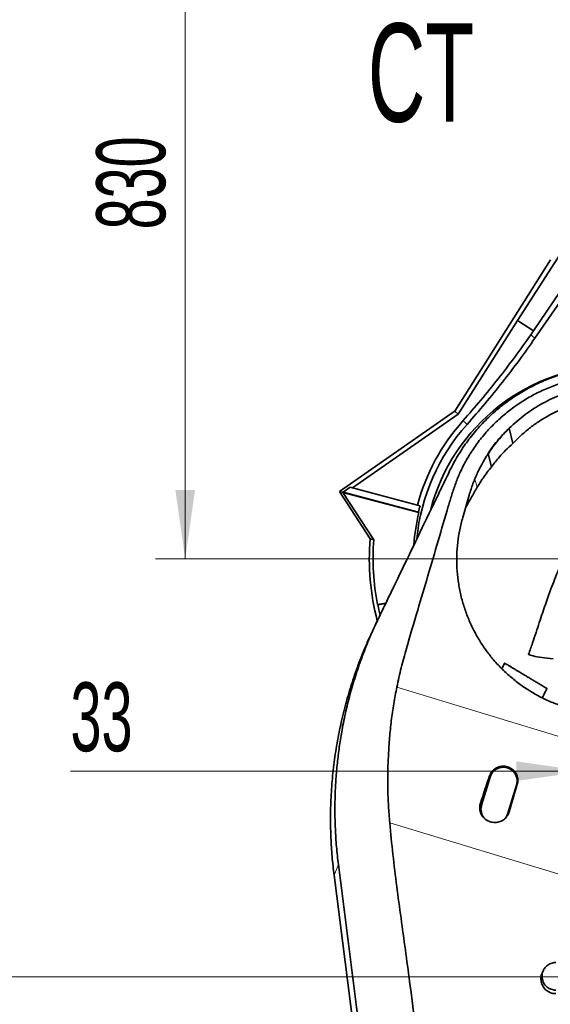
# Model space of a CAD drawing. Header units: millimetres. Extents: x 0 to 11920, y 0 to 8400.
# Tile 26 of 120: x 2151 to 2690, y 4761 to 5762. Entities that reach past the tile are written whole.
import ezdxf

# ---------------------------------------------------------------- set-up
doc = ezdxf.new("R2010")
doc.units = ezdxf.units.MM
doc.header["$LTSCALE"] = 20
doc.styles.add('SLDTEXTSTYLE0', font='TXT', dxfattribs={"width": 0.605})
doc.dimstyles.new('SLDDIMSTYLE2', dxfattribs={"dimtxt": 70, "dimasz": 70, "dimexe": 0, "dimexo": 0.0625, "dimgap": 17.5, "dimtad": 1, "dimdec": 1, "dimrnd": 1e-09, "dimzin": 12, "dimdsep": 46, "dimtxsty": 'SLDTEXTSTYLE0', "dimsah": 1, "dimcen": 0.09, "dimadec": 0, "dimazin": 3, "dimtfac": 1, "dimtmove": 0, "dimatfit": 0, "dimfxl": 1, "dimfrac": 2, "dimtolj": 1, "dimtzin": 12, "dimarcsym": 0})
doc.dimstyles.new('SLDDIMSTYLE7', dxfattribs={"dimtxt": 70, "dimasz": 70, "dimexe": 0, "dimexo": 0.0625, "dimgap": 17.5, "dimtad": 1, "dimdec": 1, "dimrnd": 1e-09, "dimzin": 12, "dimdsep": 46, "dimtxsty": 'SLDTEXTSTYLE0', "dimsah": 1, "dimcen": 0.09, "dimadec": 0, "dimazin": 3, "dimtfac": 1, "dimtofl": 0, "dimtmove": 0, "dimatfit": 3, "dimfxl": 1, "dimfrac": 2, "dimtolj": 1, "dimtzin": 12, "dimarcsym": 0})

# ---------------------------------------------------------------- blocks, each defined once
blk = doc.blocks.new('_D_22')
at = {"color": 7, "linetype": 'Continuous', "lineweight": 0}
for p, q in [((2758, 5217.6), (2758, 6191.7)), ((3108, 6097.6), (3108, 6191.7)), ((2758, 6161.7), (2462.4, 6161.7)), ((2758, 6161.7), (3108, 6161.7))]:
    blk.add_line(p, q, dxfattribs=at)
at = {"color": 7, "linetype": 'Continuous', "lineweight": 18}
for points in [[(2758, 6161.7), (2828, 6151.7), (2828, 6171.7)], [(3108, 6161.7), (3038, 6171.7), (3038, 6151.7)]]:
    blk.add_solid(points, dxfattribs=at)
at = {"color": 7, "linetype": 'Continuous', "lineweight": 18, "insert": (2462.4, 6252), "char_height": 70, "attachment_point": 1, "style": 'SLDTEXTSTYLE0'}
blk.add_mtext('350', dxfattribs=at)
blk = doc.blocks.new('_D_23')
at = {"color": 7, "linetype": 'Continuous', "lineweight": 0}
for p, q in [((2753.2, 6043.6), (2288.7, 6043.6)), ((2318.7, 5213.6), (2318.7, 6043.6)), ((2754, 5213.6), (2288.7, 5213.6))]:
    blk.add_line(p, q, dxfattribs=at)
at = {"color": 7, "linetype": 'Continuous', "lineweight": 18}
for points in [[(2318.7, 6043.6), (2308.7, 5973.6), (2328.7, 5973.6)], [(2318.7, 5213.6), (2328.7, 5283.6), (2308.7, 5283.6)]]:
    blk.add_solid(points, dxfattribs=at)
at = {"color": 7, "linetype": 'Continuous', "lineweight": 18, "insert": (2228.4, 5548.4), "char_height": 70, "attachment_point": 1, "rotation": 90, "style": 'SLDTEXTSTYLE0'}
blk.add_mtext('830', dxfattribs=at)
blk = doc.blocks.new('_D_24')
at = {"color": 7, "linetype": 'Continuous', "lineweight": 0}
for p, q in [((2758, 5209.6), (2758, 4967.7)), ((2725, 4792.6), (2725, 5027.7)), ((2725, 4997.7), (2202.2, 4997.7)), ((2758, 4997.7), (2725, 4997.7)), ((2758, 4997.7), (2878, 4997.7))]:
    blk.add_line(p, q, dxfattribs=at)
at = {"color": 7, "linetype": 'Continuous', "lineweight": 18}
for points in [[(2725, 4997.7), (2655, 5007.7), (2655, 4987.7)], [(2758, 4997.7), (2828, 4987.7), (2828, 5007.7)]]:
    blk.add_solid(points, dxfattribs=at)
at = {"color": 7, "linetype": 'Continuous', "lineweight": 18, "insert": (2202.2, 5088), "char_height": 70, "attachment_point": 1, "style": 'SLDTEXTSTYLE0'}
blk.add_mtext('33', dxfattribs=at)
blk = doc.blocks.new('_D_43')
at = {"color": 7, "linetype": 'Continuous', "lineweight": 0}
for p, q in [((2721, 4788.6), (2071.5, 4788.6)), ((2101.5, 4323.6), (2101.5, 4788.6)), ((2721, 4323.6), (2071.5, 4323.6))]:
    blk.add_line(p, q, dxfattribs=at)
at = {"color": 7, "linetype": 'Continuous', "lineweight": 18}
for points in [[(2101.5, 4788.6), (2091.5, 4718.6), (2111.5, 4718.6)], [(2101.5, 4323.6), (2111.5, 4393.6), (2091.5, 4393.6)]]:
    blk.add_solid(points, dxfattribs=at)
at = {"color": 7, "linetype": 'Continuous', "lineweight": 18, "insert": (2011.2, 4475.9), "char_height": 70, "attachment_point": 1, "rotation": 90, "style": 'SLDTEXTSTYLE0'}
blk.add_mtext('465', dxfattribs=at)

msp = doc.modelspace()

# ---------------------------------------------------------------- linework, layer by layer
at = {"color": 7, "linetype": 'Continuous', "lineweight": 35}
for p, q in [((2656.166569, 5455.685735), (2748.759581, 5599.854497)), ((2768.901905, 5587.88263), (2672.464297, 5445.366246)), ((2673.988594, 5437.891521), (2774.113494, 5582.817368)), ((2592.632187, 5363.635074), (2689.921432, 5517.285492)), ((2595.901373, 5360.507974), (2656.166569, 5455.685735)), ((2656.166569, 5455.685735), (2672.464297, 5445.366246)), ((2672.464297, 5445.366246), (2669.655387, 5441.300488)), ((2592.921771, 5364.092417), (2475.324098, 5282.096295)), ((2488.747462, 5285.793867), (2595.901373, 5360.507974)), ((2595.901373, 5360.507974), (2592.632187, 5363.635074)), ((2651.472507, 5330.76955), (2647.932979, 5346.408953)), ((2626.450233, 5320.333311), (2629.968249, 5307.187015)), ((2626.825776, 5321.119071), (2626.450263, 5320.333383)), ((2626.825776, 5321.119071), (2627.449795, 5322.424708)), ((2479.267562, 5281.4402), (2486.409848, 5286.420228)), ((2488.747462, 5285.793867), (2486.409848, 5286.420228)), ((2554.593134, 5268.150572), (2488.747462, 5285.793867)), ((2475.324098, 5282.096295), (2479.023083, 5281.373483)), ((2475.324098, 5282.096295), (2506.55668, 5234.002336)), ((2478.987708, 5281.13539), (2479.023083, 5281.373483)), ((2555.926987, 5260.519573), (2478.987708, 5281.13539)), ((2478.987708, 5281.13539), (2510.307531, 5232.907093)), ((2479.267562, 5281.4402), (2479.023083, 5281.373483)), ((2479.267562, 5281.4402), (2555.655707, 5260.972058)), ((2600.665419, 5255.710164), (2607.190674, 5278.394853)), ((2557.276102, 5267.431673), (2554.593134, 5268.150572)), ((2604.033079, 5266.572642), (2603.478287, 5265.488944)), ((2603.906443, 5266.977403), (2604.033079, 5266.572642)), ((2555.926987, 5260.519573), (2555.655707, 5260.972058)), ((2513.968333, 5167.031799), (2522.525172, 5168.540601)), ((2514.398734, 5166.735177), (2513.968333, 5167.031799)), ((2514.398734, 5166.735177), (2522.328722, 5168.133448)), ((2513.877436, 5150.610831), (2510.31565, 5143.158484)), ((2643.191818, 5107.505943), (2640.299768, 5101.882641)), ((2628.532836, 4991.808815), (2619.761685, 4963.119673)), ((2646.538218, 4954.933265), (2655.309369, 4983.622408)), ((2507.061487, 4601.379019), (2469.944808, 4892.112329)), ((2682.595454, 4795.365932), (2681.519103, 4793.11387))]:
    msp.add_line(p, q, dxfattribs=at)
at = {"color": 8, "linetype": 'Continuous', "lineweight": 18}
for p, q in [((2612.903944, 5294.479111), (2615.394932, 5286.334166)), ((2533.666069, 5083.147348), (2808.747611, 4999.446878)), ((2627.863191, 4992.996149), (2628.532836, 4991.808815)), ((2656.048742, 4984.474465), (2655.309369, 4983.622408)), ((2618.605141, 4965.170317), (2619.761685, 4963.119673)), ((2647.767197, 4956.349548), (2646.538218, 4954.933265)), ((2750.512873, 4877.166859), (2526.43583, 4945.347928)), ((2474.29324, 4902.810008), (2469.944808, 4892.112329))]:
    msp.add_line(p, q, dxfattribs=at)
at = {"color": 8, "linetype": 'Continuous', "lineweight": 18, "flags": 128}
for points in [[(2669.655387, 5441.300488), (2671.838374, 5439.583251), (2673.988594, 5437.891521)], [(2605.019874, 5350.237908), (2602.961519, 5352.032564), (2600.871427, 5353.853914)]]:
    msp.add_lwpolyline(points, dxfattribs=at)
at = {"color": 7, "linetype": 'Continuous', "lineweight": 35, "flags": 128}
for points in [[(2510.307531, 5232.907093), (2506.864885, 5233.912446), (2506.55668, 5234.002336)], [(2692.465796, 5112.043786), (2689.521219, 5112.328225), (2686.617761, 5112.639838), (2683.796179, 5112.97425), (2681.096082, 5113.326766), (2678.555374, 5113.692439), (2676.209721, 5114.066135), (2674.092049, 5114.442608), (2672.232088, 5114.816573), (2670.655946, 5115.182781), (2669.385749, 5115.536091), (2668.439329, 5115.871542), (2667.82997, 5116.184427), (2667.566226, 5116.470353), (2667.566346, 5116.604951)]]:
    msp.add_lwpolyline(points, dxfattribs=at)
at = {"color": 7, "linetype": 'Continuous', "lineweight": 35}
for radius, start, end in [(196.5, 90, 165.547677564), (210.63171, 138.263472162, 165), (205.128893, 138.245782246, 174.300774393), (207.854098, 165, 166.835864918), (207.487243, 166.940470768, 176.067060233), (252.314447, 175.369947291, 194.512367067), (248.488679, 175.551848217, 190.809656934), (248.121824, 190.895576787, 193.303994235)]:
    msp.add_arc((2758.047743, 5213.635074), radius, start, end, dxfattribs=at)
for centre, major_axis, ratio, start_param, end_param in [((2658.916546, 4846.559082), (175.432342, 573.780565), 0.1238400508, 1.3507616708, 1.4005732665), ((2588.434818, 4868.004918), (175.426414, 573.782376), 0.0522746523, 4.8829338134, 4.9327494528)]:
    msp.add_ellipse(centre, major_axis=major_axis, ratio=ratio, start_param=start_param, end_param=end_param, dxfattribs=at)
for points, knots in [([(2919.236153, 5457.427957), (2917.271554, 5456.113683), (2913.576753, 5453.641942), (2908.689248, 5450.080586), (2904.565538, 5446.9925), (2901.112956, 5444.358897), (2898.142159, 5442.082039), (2895.528852, 5440.08122), (2893.127068, 5438.249971), (2890.08749, 5435.945355), (2886.275245, 5433.080205), (2881.443413, 5429.47769), (2876.323028, 5425.64364), (2870.799984, 5421.374987), (2865.014818, 5416.691968), (2859.204802, 5411.748165), (2853.804055, 5406.93792), (2849.071377, 5402.573327), (2844.903282, 5398.63311), (2841.064401, 5394.940182), (2837.191576, 5391.169272), (2832.886877, 5386.940243), (2828.292565, 5382.412763), (2823.474624, 5377.64832), (2818.54152, 5372.729528), (2813.321044, 5367.454693), (2807.985848, 5361.961125), (2802.962443, 5356.663519), (2798.50793, 5351.840544), (2794.853269, 5347.784822), (2791.960766, 5344.506851), (2789.232426, 5341.364331), (2786.13539, 5337.735517), (2782.496607, 5333.384642), (2778.742181, 5328.830169), (2775.001376, 5324.252676), (2771.392561, 5319.811201), (2767.961297, 5315.570808), (2764.983481, 5311.875851), (2762.428295, 5308.694407), (2760.030611, 5305.698983), (2757.436527, 5302.444825), (2754.368953, 5298.569626), (2750.852585, 5294.073962), (2746.86387, 5288.870998), (2742.819418, 5283.425675), (2738.894026, 5277.950165), (2735.277531, 5272.72613), (2731.684448, 5267.341279), (2727.971457, 5261.547931), (2724.608218, 5256.058694), (2721.577979, 5250.9091), (2718.912196, 5246.221792), (2716.26189, 5241.390367), (2713.836517, 5236.806615), (2711.827983, 5232.888418), (2710.396113, 5230.024095), (2709.460232, 5228.120314), (2708.869553, 5226.907017), (2708.310033, 5225.74974), (2707.578671, 5224.224253), (2706.560483, 5222.073477), (2705.044919, 5218.818135), (2702.975385, 5214.259114), (2700.314415, 5208.18968), (2697.239476, 5200.884006), (2693.807567, 5192.345718), (2690.49176, 5183.66863), (2687.362225, 5175.092844), (2684.470082, 5166.845154), (2681.475083, 5158.022346), (2678.34779, 5148.602935), (2675.031381, 5138.551255), (2671.463588, 5127.815308), (2668.892481, 5120.419555), (2667.566428, 5116.605182)], [0, 0, 0, 0, 0.0170477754, 0.0320615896, 0.0450614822, 0.0560166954, 0.064988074, 0.0730387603, 0.0804826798, 0.0873189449, 0.1009286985, 0.1151581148, 0.1313222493, 0.1475041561, 0.1653926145, 0.1841982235, 0.2010267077, 0.2156424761, 0.2288702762, 0.2407084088, 0.2523165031, 0.2660090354, 0.2820528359, 0.2963034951, 0.3119912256, 0.3291044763, 0.3462048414, 0.3633182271, 0.3779698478, 0.3901701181, 0.3999216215, 0.4073267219, 0.4180612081, 0.431863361, 0.4453181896, 0.4577128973, 0.4717574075, 0.4841419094, 0.4949521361, 0.5041921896, 0.5120283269, 0.5210947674, 0.53247918, 0.5456087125, 0.5599599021, 0.5772676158, 0.5920057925, 0.6062748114, 0.6210111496, 0.6365993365, 0.6537376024, 0.6654838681, 0.6779063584, 0.6910293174, 0.7036028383, 0.7137633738, 0.7214471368, 0.7257237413, 0.7284395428, 0.7308011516, 0.7347573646, 0.7403397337, 0.7475542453, 0.7600307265, 0.7755514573, 0.7940918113, 0.8155842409, 0.8398965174, 0.8588700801, 0.8790901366, 0.9005474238, 0.9232692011, 0.9473225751, 0.9728315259, 1, 1, 1, 1]), ([(2600.871427, 5353.853914), (2606.971717, 5360.814684), (2619.178126, 5374.742879), (2636.665073, 5396.372688), (2653.598743, 5418.494497), (2664.301455, 5433.696051), (2669.655387, 5441.300488)], [0, 0, 0, 0, 0.2494009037, 0.4990402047, 0.749399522, 1, 1, 1, 1]), ([(2673.988594, 5437.891521), (2668.647224, 5430.304613), (2657.959352, 5415.123508), (2641.012463, 5392.980756), (2623.454052, 5371.261934), (2611.166582, 5357.248177), (2605.019874, 5350.237908)], [0, 0, 0, 0, 0.2493979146, 0.4990354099, 0.7493965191, 1, 1, 1, 1]), ([(2587.64302, 5303.500097), (2588.850644, 5305.923656), (2591.266398, 5310.771785), (2595.330709, 5317.913782), (2599.679311, 5324.873566), (2604.386913, 5331.706573), (2609.443304, 5338.390375), (2614.858934, 5344.914641), (2620.583882, 5351.208203), (2628.206292, 5358.861014), (2638.042496, 5367.55483), (2650.506387, 5376.874136), (2663.874596, 5385.242693), (2677.934857, 5392.476185), (2692.511229, 5398.505595), (2707.569628, 5403.322133), (2720.548553, 5406.30865), (2731.172299, 5408.052265), (2741.673008, 5409.319677), (2754.748599, 5410.080251), (2770.464282, 5409.713297), (2786.278873, 5408.019007), (2801.852875, 5405.033749), (2816.960241, 5400.740129), (2829.041992, 5396.449271), (2835.915693, 5393.135462), (2838.123282, 5392.071184)], [0, 0, 0, 0, 0.0279889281, 0.0559895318, 0.0842003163, 0.1124112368, 0.1413145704, 0.1702181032, 0.1993585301, 0.2284988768, 0.2808021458, 0.3334593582, 0.3872357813, 0.4414014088, 0.4942222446, 0.5474139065, 0.6017795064, 0.629172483, 0.6565654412, 0.7089877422, 0.7617752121, 0.8157162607, 0.8700551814, 0.9223827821, 0.9750720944, 1, 1, 1, 1]), ([(2533.666069, 5083.147348), (2535.074179, 5089.737107), (2537.890612, 5102.917624), (2545.125385, 5128.930376), (2558.036495, 5171.767813), (2572.250252, 5219.961399), (2583.613415, 5259.167293), (2589.484441, 5278.7306), (2593.340744, 5290.383107), (2598.190768, 5302.340017), (2604.403856, 5314.375133), (2611.994982, 5326.52336), (2620.722573, 5338.111287), (2630.456962, 5348.938261), (2641.026191, 5358.840462), (2652.437301, 5367.865367), (2664.746613, 5376.000389), (2677.765927, 5383.091253), (2691.271434, 5389.026367), (2705.286228, 5393.853574), (2719.858816, 5397.534474), (2734.642103, 5399.966118), (2749.367161, 5401.144919), (2764.066785, 5401.142318), (2778.88436, 5399.91649), (2793.486496, 5397.496813), (2807.601579, 5393.913482), (2820.069873, 5389.821729), (2827.656326, 5386.423194), (2830.893529, 5384.973011)], [0, 0, 0, 0, 0.0410039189, 0.082014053, 0.1642431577, 0.3132339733, 0.3877232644, 0.4126154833, 0.437505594, 0.462358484, 0.4909512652, 0.5195451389, 0.5489430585, 0.5783413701, 0.6069365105, 0.6355314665, 0.6649540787, 0.6943762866, 0.7229904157, 0.7516041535, 0.7810842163, 0.8105638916, 0.8385953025, 0.8666264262, 0.8955009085, 0.9243751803, 0.9519321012, 0.9794890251, 1, 1, 1, 1]), ([(2647.932983, 5346.408948), (2650.50262, 5348.82405), (2655.642919, 5353.65522), (2663.980784, 5360.246859), (2672.732783, 5366.312813), (2681.900075, 5371.768163), (2691.416633, 5376.593037), (2701.261715, 5380.77087), (2711.414628, 5384.28348), (2721.853613, 5387.10951), (2732.494981, 5389.219867), (2743.281446, 5390.576983), (2754.156093, 5391.241183), (2761.432783, 5391.044129), (2765.072225, 5390.945572)], [0, 0, 0, 0, 0.0836377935, 0.1673090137, 0.2508129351, 0.3342269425, 0.4173646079, 0.5000431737, 0.5831571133, 0.6665715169, 0.7501102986, 0.8332482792, 0.9165989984, 1, 1, 1, 1]), ([(2764.925628, 5377.891344), (2762.294007, 5377.948734), (2757.030753, 5378.063515), (2749.106988, 5377.687784), (2741.183554, 5376.906322), (2731.895414, 5375.462274), (2721.35223, 5373.06322), (2709.592418, 5369.339752), (2698.078499, 5364.59338), (2687.300576, 5359.048784), (2677.379341, 5352.907849), (2668.244058, 5346.258814), (2659.527212, 5338.926609), (2654.157471, 5333.488633), (2651.472507, 5330.76955)], [0, 0, 0, 0, 0.0623492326, 0.1246987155, 0.1878046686, 0.2509106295, 0.3472910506, 0.4436732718, 0.5428340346, 0.6419973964, 0.7305035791, 0.8190110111, 0.9095023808, 1, 1, 1, 1]), ([(2626.450222, 5320.333298), (2628.036667, 5322.668286), (2631.230998, 5327.369821), (2636.473021, 5334.035489), (2642.010368, 5340.441591), (2645.9567, 5344.417741), (2647.932979, 5346.408953)], [0, 0, 0, 0, 0.249114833, 0.5015965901, 0.750405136, 1, 1, 1, 1]), ([(2627.449795, 5322.424708), (2629.222753, 5324.948688), (2632.783815, 5330.018209), (2639.518182, 5338.129412), (2644.843324, 5343.36896), (2647.932979, 5346.408953)], [0, 0, 0, 0, 0.2939063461, 0.5903235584, 1, 1, 1, 1]), ([(2651.472507, 5330.76955), (2649.089201, 5328.604545), (2644.322443, 5324.274403), (2637.037923, 5316.468151), (2632.527178, 5310.546402), (2629.968249, 5307.187015)], [0, 0, 0, 0, 0.302006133, 0.6040306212, 1, 1, 1, 1]), ([(2607.190674, 5278.394853), (2608.404017, 5282.285579), (2610.830712, 5290.067062), (2615.512635, 5301.053391), (2620.765188, 5311.467907), (2624.802333, 5317.896846), (2626.825776, 5321.119071)], [0, 0, 0, 0, 0.2595746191, 0.5191512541, 0.7589955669, 1, 1, 1, 1]), ([(2626.450082, 5320.333084), (2624.333958, 5316.991517), (2620.53398, 5310.99098), (2617.445485, 5304.622194), (2616.076904, 5301.800044)], [0, 0, 0, 0, 0.55687794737, 1, 1, 1, 1]), ([(2629.968249, 5307.187015), (2628.446793, 5305.314207), (2625.403842, 5301.568544), (2620.442592, 5294.670071), (2617.293649, 5289.469781), (2615.394932, 5286.334166)], [0, 0, 0, 0, 0.2841909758, 0.568389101, 1, 1, 1, 1]), ([(2514.577227, 5152.068069), (2517.547192, 5158.223498), (2523.487396, 5170.534921), (2535.326413, 5195.071495), (2550.490497, 5226.499959), (2564.736998, 5256.026288), (2575.161066, 5277.6308), (2581.426236, 5290.615869), (2585.571026, 5299.205909), (2587.64302, 5303.500097)], [0, 0, 0, 0, 0.121782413, 0.2435759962, 0.4871387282, 0.7435600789, 0.8290508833, 0.9145419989, 1, 1, 1, 1]), ([(2615.394932, 5286.334166), (2614.356816, 5284.531593), (2612.280585, 5280.926448), (2608.492253, 5274.339875), (2605.744833, 5269.554268), (2604.033079, 5266.572642)], [0, 0, 0, 0, 0.2737623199, 0.5475246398, 1, 1, 1, 1]), ([(2705.557431, 5062.618396), (2701.521773, 5063.953986), (2693.435703, 5066.630049), (2681.786003, 5071.876094), (2670.589071, 5077.952531), (2659.971942, 5084.901351), (2650.004261, 5092.670692), (2640.71888, 5101.18846), (2632.168461, 5110.377351), (2624.339936, 5120.257897), (2617.317328, 5130.803429), (2611.136361, 5141.951216), (2605.889458, 5153.511228), (2601.537986, 5165.594147), (2598.175732, 5178.157935), (2595.845264, 5191.135879), (2594.602789, 5204.226893), (2594.451807, 5217.309603), (2595.423061, 5230.298432), (2597.378873, 5243.148859), (2599.570469, 5251.525223), (2600.665419, 5255.710164)], [0, 0, 0, 0, 0.0508422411, 0.101870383, 0.152902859, 0.2037510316, 0.2545297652, 0.3054807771, 0.3564395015, 0.4072287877, 0.4594690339, 0.5118794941, 0.5642980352, 0.6165493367, 0.6714027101, 0.7264362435, 0.7814750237, 0.8363355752, 0.8908618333, 0.9454731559, 1, 1, 1, 1]), ([(2474.29324, 4902.810008), (2473.599744, 4908.856051), (2472.212616, 4920.949335), (2471.098717, 4939.265815), (2470.659302, 4957.615138), (2470.974521, 4975.239078), (2471.919138, 4992.064311), (2473.38102, 5008.080546), (2475.394564, 5023.997561), (2478.153885, 5040.96532), (2481.829397, 5058.945086), (2486.596629, 5077.906496), (2492.236751, 5096.763013), (2498.770979, 5115.445915), (2506.128703, 5133.949819), (2511.761643, 5146.029919), (2514.577227, 5152.068069)], [0, 0, 0, 0, 0.0708401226, 0.14169426, 0.2130168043, 0.2843392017, 0.3466546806, 0.4089638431, 0.4717346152, 0.5345106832, 0.6113926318, 0.6883115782, 0.765193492, 0.8434535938, 0.921751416, 1, 1, 1, 1]), ([(2469.94625, 4892.11251), (2469.21936, 4898.420245), (2467.765541, 4911.036039), (2466.600955, 4930.054095), (2466.162537, 4950.112828), (2466.685295, 4971.188405), (2468.310615, 4993.223789), (2471.014592, 5015.153332), (2474.790425, 5036.92386), (2479.632838, 5058.482378), (2485.52793, 5079.776873), (2492.453847, 5100.759286), (2499.301369, 5118.476161), (2505.345205, 5132.576858), (2508.749795, 5139.790587), (2510.33511, 5143.14959)], [0, 0, 0, 0, 0.0739099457, 0.1478236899, 0.2217393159, 0.3074597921, 0.3931773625, 0.4788888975, 0.5645913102, 0.6502818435, 0.7359579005, 0.8216167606, 0.9072558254, 0.9568145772, 1, 1, 1, 1]), ([(2686.067362, 5081.825132), (2686.083067, 5081.815725), (2686.149823, 5081.775739), (2685.649393, 5082.07549), (2684.546037, 5082.736388), (2682.827065, 5083.766032), (2680.559187, 5085.124465), (2677.837091, 5086.754969), (2674.698387, 5088.635017), (2671.307748, 5090.66597), (2667.701344, 5092.826165), (2664.073803, 5094.999019), (2660.446091, 5097.171977), (2657.001993, 5099.234952), (2653.752342, 5101.181455), (2650.841146, 5102.925228), (2648.287872, 5104.45461), (2646.193668, 5105.709014), (2644.579033, 5106.676162), (2643.563583, 5107.284404), (2643.105599, 5107.558731), (2643.188836, 5107.508873), (2643.206871, 5107.49807)], [0, 0, 0, 0, 0.0168653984, 0.0716896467, 0.1259158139, 0.1816957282, 0.2362276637, 0.2923668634, 0.3464866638, 0.4022366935, 0.4554063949, 0.5101830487, 0.5623422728, 0.6160482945, 0.6676433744, 0.720723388, 0.7724423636, 0.825616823, 0.8780531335, 0.9319624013, 0.9852577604, 1, 1, 1, 1]), ([(2526.43583, 4945.347928), (2525.982518, 4951.090563), (2525.075929, 4962.575368), (2524.385384, 4979.825252), (2524.411054, 4997.066305), (2525.085619, 5014.388227), (2526.190895, 5031.723488), (2527.961869, 5049.067779), (2530.46817, 5066.244583), (2532.600074, 5077.512942), (2533.666069, 5083.147348)], [0, 0, 0, 0, 0.1225267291, 0.2450435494, 0.3685238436, 0.4920197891, 0.618464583, 0.7448930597, 0.8724414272, 1, 1, 1, 1]), ([(2681.408545, 5072.261299), (2682.445574, 5074.411578), (2683.991763, 5077.617599), (2685.621382, 5080.747988), (2686.158016, 5081.778826)], [0, 0, 0, 0, 0.6707000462, 1, 1, 1, 1]), ([(2627.863191, 4992.996149), (2628.160421, 4993.7498), (2628.754892, 4995.257133), (2630.119631, 4997.288605), (2631.793707, 4999.071205), (2633.757351, 5000.557406), (2635.957254, 5001.695274), (2638.328967, 5002.465), (2640.806764, 5002.826505), (2643.31572, 5002.784979), (2645.782218, 5002.324576), (2648.134601, 5001.477346), (2650.301921, 5000.252637), (2652.2287, 4998.703759), (2653.853807, 4996.861103), (2655.144698, 4994.7897), (2656.052623, 4992.537181), (2656.57042, 4990.17224), (2656.661324, 4987.758599), (2656.421153, 4985.848556), (2656.129956, 4984.77412), (2656.048742, 4984.474465)], [0, 0, 0, 0, 0.0544185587, 0.1088393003, 0.1632459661, 0.2176539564, 0.2723528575, 0.3270511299, 0.3818559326, 0.4366591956, 0.4913157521, 0.5459713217, 0.6003309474, 0.6546901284, 0.708801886, 0.7629132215, 0.816936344, 0.8709594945, 0.92502414, 0.9790896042, 1, 1, 1, 1]), ([(2655.309369, 4983.622408), (2655.577739, 4984.817875), (2656.114479, 4987.208808), (2655.707901, 4990.904468), (2654.427365, 4994.362832), (2652.276852, 4997.373486), (2649.425374, 4999.724574), (2646.06134, 5001.257717), (2642.415106, 5001.867828), (2638.736412, 5001.513213), (2635.270019, 5000.21982), (2632.274515, 4998.068773), (2629.870859, 4995.232288), (2628.978844, 4992.949973), (2628.532836, 4991.808815)], [0, 0, 0, 0, 0.0833333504, 0.1666666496, 0.25, 0.3333333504, 0.4166666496, 0.5, 0.5833333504, 0.6666666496, 0.75, 0.8333333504, 0.9166666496, 1, 1, 1, 1]), ([(2647.767197, 4956.349548), (2647.493935, 4955.56872), (2646.939462, 4953.984352), (2645.615138, 4951.834204), (2643.956663, 4949.903503), (2642.00141, 4948.288941), (2639.778523, 4947.004715), (2637.381453, 4946.109639), (2634.837374, 4945.616843), (2632.258607, 4945.551902), (2629.676927, 4945.918843), (2627.212778, 4946.703233), (2624.895668, 4947.89686), (2622.837293, 4949.442295), (2621.058175, 4951.322632), (2619.644096, 4953.444132), (2618.606166, 4955.785602), (2617.989798, 4958.231321), (2617.805252, 4960.756682), (2618.010626, 4963.089965), (2618.424221, 4964.537234), (2618.605141, 4965.170317)], [0, 0, 0, 0, 0.052173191, 0.1058640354, 0.1580356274, 0.2117072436, 0.2641131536, 0.3180186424, 0.3707728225, 0.4250439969, 0.47802796, 0.5325506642, 0.5854838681, 0.6399659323, 0.6926348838, 0.7468523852, 0.7991560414, 0.8529973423, 0.9049536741, 0.9584235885, 1, 1, 1, 1]), ([(2619.761685, 4963.119673), (2619.492616, 4961.923549), (2618.95448, 4959.531304), (2619.371532, 4955.845485), (2620.611701, 4952.351321), (2622.143001, 4950.438399), (2622.908127, 4949.482592)], [0, 0, 0, 0, 0.2500855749, 0.5001709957, 0.7502565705, 1, 1, 1, 1]), ([(2643.140434, 4949.324386), (2643.816664, 4950.054943), (2645.328121, 4951.687827), (2646.107523, 4953.778155), (2646.538218, 4954.933265)], [0, 0, 0, 0, 0.4474027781, 1, 1, 1, 1]), ([(2526.43583, 4945.347928), (2527.463563, 4934.553602), (2529.519138, 4912.963798), (2533.539049, 4880.675931), (2537.8819, 4848.428129), (2542.389988, 4816.200004), (2553.114936, 4734.746987), (2567.413107, 4620.020214), (2583.304435, 4496.416982), (2593.784653, 4413.061531), (2598.846454, 4373.680454), (2601.37735, 4353.989947)], [0, 0, 0, 0, 0.0545692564, 0.1091443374, 0.1637335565, 0.2183279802, 0.2729134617, 0.5771949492, 0.8001772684, 0.9000887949, 1, 1, 1, 1]), ([(2578.979204, 4048.037127), (2578.440949, 4052.958442), (2577.364276, 4062.802567), (2575.664288, 4077.689781), (2573.931376, 4092.606506), (2572.178694, 4107.545739), (2570.425339, 4122.485378), (2565.73492, 4163.097064), (2560.959045, 4204.830174), (2556.049186, 4247.731515), (2553.951385, 4266.123529), (2551.836355, 4284.526757), (2549.690946, 4302.942788), (2547.00175, 4325.479711), (2543.73992, 4352.094407), (2539.919431, 4382.75549), (2536.054888, 4413.35843), (2532.16878, 4443.930109), (2528.277507, 4474.49104), (2521.837971, 4525.399247), (2512.876133, 4596.697892), (2503.363764, 4672.028758), (2495.915407, 4731.173155), (2490.532973, 4774.130207), (2485.145968, 4817.077235), (2479.744136, 4859.997221), (2476.110167, 4888.539376), (2474.29324, 4902.810008)], [0, 0, 0, 0, 0.0173586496, 0.0347225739, 0.0521153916, 0.0695296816, 0.0869431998, 0.1043349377, 0.2116182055, 0.233090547, 0.2545744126, 0.2760503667, 0.2975084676, 0.3189591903, 0.3547905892, 0.3906264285, 0.4264881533, 0.4623706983, 0.4982546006, 0.5341180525, 0.6414014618, 0.7486846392, 0.7989483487, 0.8492165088, 0.8994831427, 0.9497431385, 1, 1, 1, 1]), ([(2695.047743, 4775.244529), (2694.287711, 4775.281285), (2692.745501, 4775.355868), (2690.507778, 4775.955481), (2688.379569, 4776.902795), (2686.454956, 4778.189858), (2684.75312, 4779.794357), (2683.345966, 4781.652953), (2682.252449, 4783.745964), (2681.522538, 4785.988402), (2681.171157, 4788.351133), (2681.218919, 4790.730778), (2681.669136, 4793.094468), (2682.503691, 4795.330492), (2683.713705, 4797.411252), (2685.239067, 4799.233435), (2687.063052, 4800.779494), (2689.090358, 4801.974964), (2691.302292, 4802.806834), (2693.307053, 4803.209827), (2694.572022, 4803.24937), (2695.047743, 4803.264242)], [0, 0, 0, 0, 0.0521245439, 0.1057679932, 0.1578908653, 0.2115110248, 0.2639059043, 0.3177855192, 0.3708005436, 0.4253202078, 0.478926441, 0.5340713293, 0.5879439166, 0.6433843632, 0.6971257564, 0.7524523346, 0.8057125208, 0.8605549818, 0.9131726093, 0.9673465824, 1, 1, 1, 1]), ([(2681.560448, 4793.092687), (2681.436953, 4792.864194), (2680.912857, 4791.894507), (2680.375193, 4790.002877), (2679.998857, 4787.496052), (2680.070612, 4784.946242), (2680.571979, 4782.447454), (2681.482229, 4780.063652), (2682.789008, 4777.871731), (2684.439016, 4775.926885), (2686.398608, 4774.296108), (2688.596345, 4773.011446), (2690.979352, 4772.130141), (2693.158357, 4771.693773), (2694.524551, 4771.651328), (2695.047743, 4771.635074)], [0, 0, 0, 0, 0.0257774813, 0.1093956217, 0.1934056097, 0.2774164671, 0.3615687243, 0.4457197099, 0.5297831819, 0.6138442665, 0.6976346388, 0.7814236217, 0.8648300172, 0.9482358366, 1, 1, 1, 1])]:
    msp.add_open_spline(points, degree=3, knots=knots, dxfattribs=at)

# ---------------------------------------------------------------- texts
at = {"color": 7, "linetype": 'Continuous', "lineweight": 18, "insert": (2504.214582, 5757.750156), "char_height": 100, "attachment_point": 1, "style": 'SLDTEXTSTYLE0'}
msp.add_mtext('CT', dxfattribs=at)

# ---------------------------------------------------------------- dimensions: what is measured, and where the dimension line sits
at = {"color": 7, "linetype": 'Continuous', "lineweight": 18}
for base, p2, dimstyle, picture, middle in [((3108.047743, 6161.723716), (3108.047743, 6093.635074), 'SLDDIMSTYLE7', '_D_22', (2542.609138, 6161.723716)), ((2725.047743, 4997.726199), (2725.047743, 4788.635074), 'SLDDIMSTYLE2', '_D_24', (2255.716883, 4997.726199))]:
    dim = msp.add_linear_dim(base=base, p1=(2758.047743, 5213.635074), p2=p2, dimstyle=dimstyle, dxfattribs=at)
    dim.commit()
    dim.dimension.update_dxf_attribs({"geometry": picture, "text_midpoint": middle, "dimtype": 160})
for base, p1, p2, picture, middle in [((2318.660787, 6043.635074), (2758.047743, 5213.635074), (2757.155149, 6043.635074), '_D_23', (2318.660787, 5628.635074)), ((2101.453379, 4788.635074), (2725.047743, 4323.635074), (2725.047743, 4788.635074), '_D_43', (2101.453379, 4556.135074))]:
    dim = msp.add_linear_dim(base=base, p1=p1, p2=p2, angle=90, dimstyle='SLDDIMSTYLE7', dxfattribs=at)
    dim.commit()
    dim.dimension.update_dxf_attribs({"geometry": picture, "text_midpoint": middle, "dimtype": 160})

doc.saveas('drawing.dxf')
